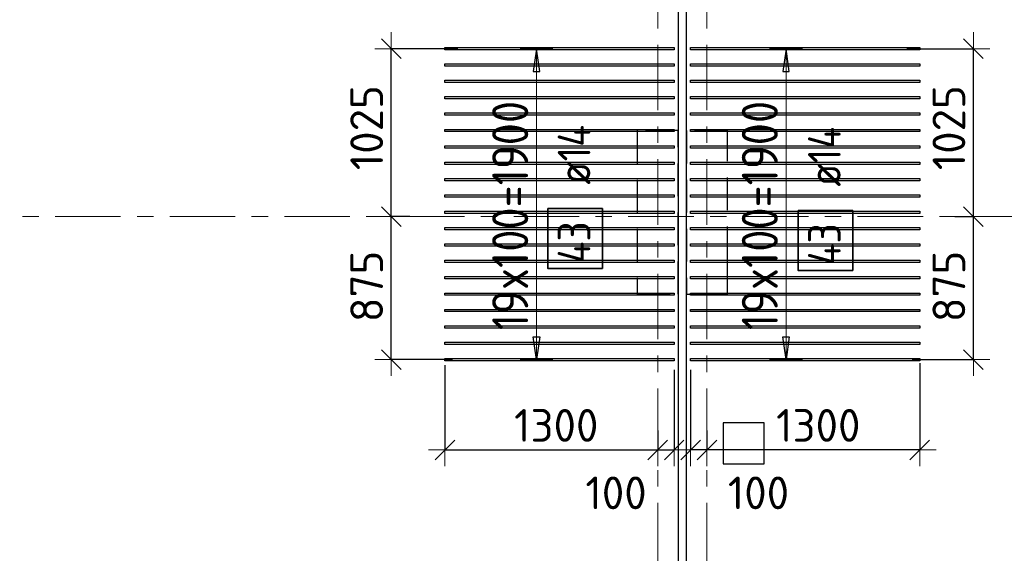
# Model space of a CAD drawing. Header units: metres. Extents: x -38 to 100, y -15 to 19.
# Tile 21 of 63: x 28.65 to 34.67, y 10.74 to 14. Entities that reach past the tile are written whole.
import ezdxf

# ---------------------------------------------------------------- set-up
doc = ezdxf.new("R2010")
doc.units = ezdxf.units.M
doc.header["$PDMODE"] = 65
for name, pattern in [('______11', [0.5, 0.4, -0.05, 0, -0.05]), ('______2', [0.27, 0.2, -0.07]), ('______5', [1.1, 0.8, -0.1, 0.1, -0.1])]:
    doc.linetypes.add(name, pattern=pattern)
for name, color, linetype, lineweight in [('XR$2$Осевая линия (1)', 7, '______5', 13), ('XR$3$Перекрытие (1)', 7, 'Continuous', 35), ('XR$3$Размерная линия (1)', 7, 'Continuous', 13), ('XR$5$Стена (1)', 7, 'Continuous', 35)]:
    doc.layers.add(name, color=color, linetype=linetype, lineweight=lineweight)
doc.layers.add('XR$3$Арм.стержн.Доп. Арм верхн.зоны Х', color=7, linetype='Continuous', lineweight=35, true_color=0x8c8cff)
doc.styles.add('ISOCPEUR', font='txt')
doc.dimstyles.new('DIMSTYLE_3', dxfattribs={"dimtxt": 0.2, "dimasz": 0.2, "dimexe": 0, "dimexo": 0, "dimgap": 0.1, "dimtad": 2, "dimdec": 0, "dimlfac": 1000, "dimrnd": 5, "dimzin": 12, "dimdsep": 46, "dimtxsty": 'ISOCPEUR', "dimblk1": 'ALL_ML_STRICH', "dimblk2": 'ALL_ML_STRICH', "dimsah": 1, "dimcen": 0, "dimclrd": 7, "dimclre": 256, "dimclrt": 7, "dimadec": 0, "dimazin": 0, "dimtfac": 1, "dimtdec": 0, "dimtix": 1, "dimtmove": 2, "dimatfit": 3, "dimfxl": 0, "dimtzin": 0, "dimlwd": 0, "dimlwe": -3, "dimarcsym": 0})
doc.dimstyles.new('DIMSTYLE_6', dxfattribs={"dimtxt": 0.2, "dimasz": 0.2, "dimexe": 0, "dimexo": 0, "dimgap": 0.1, "dimtad": 2, "dimdec": 0, "dimlfac": 1000, "dimrnd": 5, "dimzin": 12, "dimdsep": 46, "dimtxsty": 'ISOCPEUR', "dimblk1": 'ALL_ML_STRICH', "dimblk2": 'ALL_ML_STRICH', "dimsah": 1, "dimcen": 0, "dimclrd": 7, "dimclre": 256, "dimclrt": 7, "dimadec": 0, "dimazin": 0, "dimtfac": 1, "dimtdec": 0, "dimtix": 1, "dimtmove": 2, "dimatfit": 3, "dimfxl": 0, "dimtvp": 1.2, "dimtzin": 0, "dimlwd": 0, "dimlwe": -3, "dimarcsym": 0})
doc.dimstyles.new('DIMSTYLE_7', dxfattribs={"dimtxt": 0.2, "dimasz": 0.2, "dimexe": 0, "dimexo": 0, "dimgap": 0.1, "dimtad": 0, "dimdec": 0, "dimlfac": 1000, "dimrnd": 5, "dimzin": 12, "dimdsep": 46, "dimtxsty": 'ISOCPEUR', "dimblk1": 'ALL_ML_STRICH', "dimblk2": 'ALL_ML_STRICH', "dimsah": 1, "dimcen": 0, "dimclrd": 7, "dimclre": 256, "dimclrt": 7, "dimadec": 0, "dimazin": 0, "dimtfac": 1, "dimtdec": 0, "dimtix": 1, "dimtmove": 2, "dimatfit": 3, "dimfxl": 0, "dimtvp": 1.2, "dimtzin": 0, "dimlwd": 0, "dimlwe": -3, "dimarcsym": 0})

# ---------------------------------------------------------------- blocks, each defined once
blk = doc.blocks.new('ALL_ML_STRICH')
at = {"color": 0, "linetype": 'ByBlock', "lineweight": -2}
for p, q in [((0, -0.5), (0, 0.5)), ((-1, 0), (0.5, 0)), ((-0.3, -0.3), (0.3, 0.3))]:
    blk.add_line(p, q, dxfattribs=at)
blk = doc.blocks.new('*D150')
at = {"layer": 'DEFPOINTS', "color": 7, "linetype": 'Continuous', "lineweight": 13, "transparency": 33554687}
for p in [(31.0155, 12.8), (30.9224, 11.9259), (31.3165, 11.9259)]:
    blk.add_point(p, dxfattribs=at)
at = {"layer": 'XR$3$Размерная линия (1)', "color": 9, "linetype": 'Continuous', "lineweight": -2, "true_color": 0xc7c7c7, "transparency": 33554687}
for p, q in [((31.0355, 12.8), (30.9224, 12.8)), ((31.2965, 11.9259), (30.9224, 11.9259))]:
    blk.add_line(p, q, dxfattribs=at)
at = {"layer": 'XR$3$Размерная линия (1)', "color": 7, "linetype": 'Continuous', "lineweight": -2, "transparency": 33554687}
blk.add_line((30.9224, 11.9259), (30.9224, 12.8), dxfattribs=at)
at = {"layer": 'XR$3$Размерная линия (1)', "color": 7, "linetype": 'Continuous', "lineweight": 13, "transparency": 33554687, "xscale": 0.2, "yscale": 0.2, "zscale": 0.2}
for p, rotation in [((30.9224, 12.8), 90), ((30.9224, 11.9259), 270)]:
    blk.add_blockref('ALL_ML_STRICH', p, dxfattribs=dict(at, rotation=rotation))
at = {"layer": 'XR$3$Размерная линия (1)', "color": 7, "linetype": 'Continuous', "lineweight": 13, "transparency": 33554687, "insert": (30.7724, 12.373), "char_height": 0.2, "width": 0.6, "attachment_point": 5, "rotation": 90, "style": 'ISOCPEUR'}
blk.add_mtext('\\A1;{875}', dxfattribs=at)
blk = doc.blocks.new('*D151')
at = {"layer": 'DEFPOINTS', "color": 7, "linetype": 'Continuous', "lineweight": 13, "transparency": 33554687}
for p in [(31.3493, 13.8259), (30.9224, 12.8), (31.0155, 12.8)]:
    blk.add_point(p, dxfattribs=at)
at = {"layer": 'XR$3$Размерная линия (1)', "color": 9, "linetype": 'Continuous', "lineweight": -2, "true_color": 0xc7c7c7, "transparency": 33554687}
for p, q in [((31.3293, 13.8259), (30.9224, 13.8259)), ((31.0355, 12.8), (30.9224, 12.8))]:
    blk.add_line(p, q, dxfattribs=at)
at = {"layer": 'XR$3$Размерная линия (1)', "color": 7, "linetype": 'Continuous', "lineweight": -2, "transparency": 33554687}
blk.add_line((30.9224, 12.8), (30.9224, 13.8259), dxfattribs=at)
at = {"layer": 'XR$3$Размерная линия (1)', "color": 7, "linetype": 'Continuous', "lineweight": 13, "transparency": 33554687, "xscale": 0.2, "yscale": 0.2, "zscale": 0.2}
for p, rotation in [((30.9224, 13.8259), 90), ((30.9224, 12.8), 270)]:
    blk.add_blockref('ALL_ML_STRICH', p, dxfattribs=dict(at, rotation=rotation))
at = {"layer": 'XR$3$Размерная линия (1)', "color": 7, "linetype": 'Continuous', "lineweight": 13, "transparency": 33554687, "insert": (30.7724, 13.343), "char_height": 0.2, "width": 0.8, "attachment_point": 5, "rotation": 90, "style": 'ISOCPEUR'}
blk.add_mtext('\\A1;{1025}', dxfattribs=at)
blk = doc.blocks.new('*D166')
at = {"layer": 'DEFPOINTS', "color": 7, "linetype": 'Continuous', "lineweight": 13, "transparency": 33554687}
for p in [(34.3845, 12.8), (34.0835, 11.9259), (34.4776, 11.9259)]:
    blk.add_point(p, dxfattribs=at)
at = {"layer": 'XR$3$Размерная линия (1)', "color": 9, "linetype": 'Continuous', "lineweight": -2, "true_color": 0xc7c7c7, "transparency": 33554687}
for p, q in [((34.3645, 12.8), (34.4776, 12.8)), ((34.1035, 11.9259), (34.4776, 11.9259))]:
    blk.add_line(p, q, dxfattribs=at)
at = {"layer": 'XR$3$Размерная линия (1)', "color": 7, "linetype": 'Continuous', "lineweight": -2, "transparency": 33554687}
blk.add_line((34.4776, 11.9259), (34.4776, 12.8), dxfattribs=at)
at = {"layer": 'XR$3$Размерная линия (1)', "color": 7, "linetype": 'Continuous', "lineweight": 13, "transparency": 33554687, "xscale": 0.2, "yscale": 0.2, "zscale": 0.2}
for p, rotation in [((34.4776, 12.8), 90), ((34.4776, 11.9259), 270)]:
    blk.add_blockref('ALL_ML_STRICH', p, dxfattribs=dict(at, rotation=rotation))
at = {"layer": 'XR$3$Размерная линия (1)', "color": 7, "linetype": 'Continuous', "lineweight": 13, "transparency": 33554687, "insert": (34.3276, 12.373), "char_height": 0.2, "width": 0.6, "attachment_point": 5, "rotation": 90, "style": 'ISOCPEUR'}
blk.add_mtext('\\A1;{875}', dxfattribs=at)
blk = doc.blocks.new('*D167')
at = {"layer": 'DEFPOINTS', "color": 7, "linetype": 'Continuous', "lineweight": 13, "transparency": 33554687}
for p in [(34.0507, 13.8259), (34.3845, 12.8), (34.4776, 12.8)]:
    blk.add_point(p, dxfattribs=at)
at = {"layer": 'XR$3$Размерная линия (1)', "color": 9, "linetype": 'Continuous', "lineweight": -2, "true_color": 0xc7c7c7, "transparency": 33554687}
for p, q in [((34.0707, 13.8259), (34.4776, 13.8259)), ((34.3645, 12.8), (34.4776, 12.8))]:
    blk.add_line(p, q, dxfattribs=at)
at = {"layer": 'XR$3$Размерная линия (1)', "color": 7, "linetype": 'Continuous', "lineweight": -2, "transparency": 33554687}
blk.add_line((34.4776, 12.8), (34.4776, 13.8259), dxfattribs=at)
at = {"layer": 'XR$3$Размерная линия (1)', "color": 7, "linetype": 'Continuous', "lineweight": 13, "transparency": 33554687, "xscale": 0.2, "yscale": 0.2, "zscale": 0.2}
for p, rotation in [((34.4776, 13.8259), 90), ((34.4776, 12.8), 270)]:
    blk.add_blockref('ALL_ML_STRICH', p, dxfattribs=dict(at, rotation=rotation))
at = {"layer": 'XR$3$Размерная линия (1)', "color": 7, "linetype": 'Continuous', "lineweight": 13, "transparency": 33554687, "insert": (34.3276, 13.343), "char_height": 0.2, "width": 0.8, "attachment_point": 5, "rotation": 90, "style": 'ISOCPEUR'}
blk.add_mtext('\\A1;{1025}', dxfattribs=at)
blk = doc.blocks.new('*D240')
at = {"layer": 'DEFPOINTS', "color": 7, "linetype": 'Continuous', "lineweight": 13, "transparency": 33554687}
for p in [(31.25, 11.9111), (32.55, 11.5132), (31.25, 11.374)]:
    blk.add_point(p, dxfattribs=at)
at = {"layer": 'XR$3$Размерная линия (1)', "color": 9, "linetype": 'Continuous', "lineweight": -2, "true_color": 0xc7c7c7, "transparency": 33554687}
for p, q in [((31.25, 11.8911), (31.25, 11.374)), ((32.55, 11.4932), (32.55, 11.374))]:
    blk.add_line(p, q, dxfattribs=at)
at = {"layer": 'XR$3$Размерная линия (1)', "color": 7, "linetype": 'Continuous', "lineweight": -2, "transparency": 33554687}
blk.add_line((31.25, 11.374), (32.55, 11.374), dxfattribs=at)
at = {"layer": 'XR$3$Размерная линия (1)', "color": 7, "linetype": 'Continuous', "lineweight": 13, "transparency": 33554687, "xscale": 0.2, "yscale": 0.2, "zscale": 0.2, "rotation": 180}
blk.add_blockref('ALL_ML_STRICH', (31.25, 11.374), dxfattribs=at)
at = {"layer": 'XR$3$Размерная линия (1)', "color": 7, "linetype": 'Continuous', "lineweight": 13, "transparency": 33554687, "xscale": 0.2, "yscale": 0.2, "zscale": 0.2}
blk.add_blockref('ALL_ML_STRICH', (32.55, 11.374), dxfattribs=at)
at = {"layer": 'XR$3$Размерная линия (1)', "color": 7, "linetype": 'Continuous', "lineweight": 13, "transparency": 33554687, "insert": (31.93, 11.524), "char_height": 0.2, "width": 0.8, "attachment_point": 5, "style": 'ISOCPEUR'}
blk.add_mtext('\\A1;{1300}', dxfattribs=at)
blk = doc.blocks.new('*D241')
at = {"layer": 'DEFPOINTS', "color": 7, "linetype": 'Continuous', "lineweight": 13, "transparency": 33554687}
for p in [(32.65, 11.883), (32.55, 11.5132), (32.55, 11.374)]:
    blk.add_point(p, dxfattribs=at)
at = {"layer": 'XR$3$Размерная линия (1)', "color": 9, "linetype": 'Continuous', "lineweight": -2, "true_color": 0xc7c7c7, "transparency": 33554687}
for p, q in [((32.65, 11.863), (32.65, 11.374)), ((32.55, 11.4932), (32.55, 11.374))]:
    blk.add_line(p, q, dxfattribs=at)
at = {"layer": 'XR$3$Размерная линия (1)', "color": 7, "linetype": 'Continuous', "lineweight": -2, "transparency": 33554687}
blk.add_line((32.55, 11.374), (32.65, 11.374), dxfattribs=at)
at = {"layer": 'XR$3$Размерная линия (1)', "color": 7, "linetype": 'Continuous', "lineweight": 13, "transparency": 33554687, "xscale": 0.2, "yscale": 0.2, "zscale": 0.2, "rotation": 180}
blk.add_blockref('ALL_ML_STRICH', (32.55, 11.374), dxfattribs=at)
at = {"layer": 'XR$3$Размерная линия (1)', "color": 7, "linetype": 'Continuous', "lineweight": 13, "transparency": 33554687, "xscale": 0.2, "yscale": 0.2, "zscale": 0.2}
blk.add_blockref('ALL_ML_STRICH', (32.65, 11.374), dxfattribs=at)
at = {"layer": 'XR$3$Размерная линия (1)', "color": 7, "linetype": 'Continuous', "lineweight": 13, "transparency": 33554687, "insert": (32.2951, 11.1115), "char_height": 0.2, "width": 0.6, "attachment_point": 5, "style": 'ISOCPEUR'}
blk.add_mtext('\\A1;{100}', dxfattribs=at)
blk = doc.blocks.new('*D242')
at = {"layer": 'DEFPOINTS', "color": 7, "linetype": 'Continuous', "lineweight": 13, "transparency": 33554687}
for p in [(34.15, 11.9251), (32.85, 11.5132), (34.15, 11.374)]:
    blk.add_point(p, dxfattribs=at)
at = {"layer": 'XR$3$Размерная линия (1)', "color": 9, "linetype": 'Continuous', "lineweight": -2, "true_color": 0xc7c7c7, "transparency": 33554687}
for p, q in [((34.15, 11.9051), (34.15, 11.374)), ((32.85, 11.4932), (32.85, 11.374))]:
    blk.add_line(p, q, dxfattribs=at)
at = {"layer": 'XR$3$Размерная линия (1)', "color": 7, "linetype": 'Continuous', "lineweight": -2, "transparency": 33554687}
blk.add_line((34.15, 11.374), (32.85, 11.374), dxfattribs=at)
at = {"layer": 'XR$3$Размерная линия (1)', "color": 7, "linetype": 'Continuous', "lineweight": 13, "transparency": 33554687, "xscale": 0.2, "yscale": 0.2, "zscale": 0.2}
for p, rotation in [((32.85, 11.374), 180), ((34.15, 11.374), 360)]:
    blk.add_blockref('ALL_ML_STRICH', p, dxfattribs=dict(at, rotation=rotation))
at = {"layer": 'XR$3$Размерная линия (1)', "color": 7, "linetype": 'Continuous', "lineweight": 13, "transparency": 33554687, "insert": (33.53, 11.524), "char_height": 0.2, "width": 0.8, "attachment_point": 5, "style": 'ISOCPEUR'}
blk.add_mtext('\\A1;{1300}', dxfattribs=at)
blk = doc.blocks.new('*D243')
at = {"layer": 'DEFPOINTS', "color": 7, "linetype": 'Continuous', "lineweight": 13, "transparency": 33554687}
for p in [(32.75, 11.883), (32.85, 11.5132), (32.85, 11.374)]:
    blk.add_point(p, dxfattribs=at)
at = {"layer": 'XR$3$Размерная линия (1)', "color": 9, "linetype": 'Continuous', "lineweight": -2, "true_color": 0xc7c7c7, "transparency": 33554687}
for p, q in [((32.75, 11.863), (32.75, 11.374)), ((32.85, 11.4932), (32.85, 11.374))]:
    blk.add_line(p, q, dxfattribs=at)
at = {"layer": 'XR$3$Размерная линия (1)', "color": 7, "linetype": 'Continuous', "lineweight": -2, "transparency": 33554687}
blk.add_line((32.85, 11.374), (32.75, 11.374), dxfattribs=at)
at = {"layer": 'XR$3$Размерная линия (1)', "color": 7, "linetype": 'Continuous', "lineweight": 13, "transparency": 33554687, "xscale": 0.2, "yscale": 0.2, "zscale": 0.2}
for p, rotation in [((32.85, 11.374), 360), ((32.75, 11.374), 180)]:
    blk.add_blockref('ALL_ML_STRICH', p, dxfattribs=dict(at, rotation=rotation))
at = {"layer": 'XR$3$Размерная линия (1)', "color": 7, "linetype": 'Continuous', "lineweight": 13, "transparency": 33554687, "insert": (33.1649, 11.1115), "char_height": 0.2, "width": 0.6, "attachment_point": 5, "style": 'ISOCPEUR'}
blk.add_mtext('\\A1;{100}', dxfattribs=at)

msp = doc.modelspace()

# ---------------------------------------------------------------- linework, layer by layer
at = {"layer": 'XR$2$Осевая линия (1)', "color": 253, "linetype": '______11', "lineweight": 13, "true_color": 0xa0a0a0, "transparency": 33554687}
for p, q in [((32.55, -2.65), (32.55, 18.35)), ((32.85, -2.65), (32.85, 18.35)), ((-2.63, 12.8), (62.6, 12.8))]:
    msp.add_line(p, q, dxfattribs=at)
at = {"layer": 'XR$3$Арм.стержн.Доп. Арм верхн.зоны Х', "color": 253, "linetype": 'Continuous', "lineweight": -3, "true_color": 0xa0a0a0, "transparency": 33554687}
for p, q in [((31.8088, 13.8259), (31.7088, 13.8259)), ((31.8088, 13.8259), (31.9088, 13.8259)), ((33.333, 13.8259), (33.233, 13.8259)), ((33.333, 13.8259), (33.433, 13.8259)), ((31.8088, 11.9259), (31.7088, 11.9259)), ((31.8088, 11.9259), (31.9088, 11.9259)), ((33.333, 11.9259), (33.233, 11.9259)), ((33.333, 11.9259), (33.433, 11.9259))]:
    msp.add_line(p, q, dxfattribs=at)
at = {"layer": 'XR$3$Арм.стержн.Доп. Арм верхн.зоны Х', "color": 7, "linetype": 'Continuous', "lineweight": 25, "transparency": 33554687}
for p, q in [((31.8088, 13.8259), (31.7888, 13.6859)), ((31.8288, 13.6859), (31.8088, 13.8259)), ((33.333, 13.8259), (33.313, 13.6859)), ((33.353, 13.6859), (33.333, 13.8259)), ((31.7888, 13.6859), (31.8288, 13.6859)), ((33.313, 13.6859), (33.353, 13.6859)), ((31.8088, 11.9259), (31.7888, 12.0659)), ((31.7888, 12.0659), (31.8288, 12.0659)), ((31.8288, 12.0659), (31.8088, 11.9259)), ((33.333, 11.9259), (33.313, 12.0659)), ((33.313, 12.0659), (33.353, 12.0659)), ((33.353, 12.0659), (33.333, 11.9259))]:
    msp.add_line(p, q, dxfattribs=at)
at = {"layer": 'XR$3$Арм.стержн.Доп. Арм верхн.зоны Х', "color": 7, "linetype": 'Continuous', "lineweight": 13, "transparency": 33554687}
for p, q in [((31.8088, 13.8259), (31.8088, 13.8259)), ((31.8088, 11.9259), (31.8088, 13.8259)), ((33.333, 13.8259), (33.333, 13.8259)), ((33.333, 11.9259), (33.333, 13.8259)), ((31.8088, 11.9259), (31.8088, 11.9259)), ((33.333, 11.9259), (33.333, 11.9259))]:
    msp.add_line(p, q, dxfattribs=at)
at = {"layer": 'XR$3$Арм.стержн.Доп. Арм верхн.зоны Х', "color": 7, "linetype": 'Continuous', "lineweight": 25, "transparency": 33554687}
for points in [[(32.65, 13.8189), (31.25, 13.8189), (31.25, 13.8329), (32.65, 13.8329), (32.65, 13.8189)], [(32.75, 13.8329), (34.15, 13.8329), (34.15, 13.8189), (32.75, 13.8189), (32.75, 13.8329)], [(32.65, 13.7189), (31.25, 13.7189), (31.25, 13.7329), (32.65, 13.7329), (32.65, 13.7189)], [(32.75, 13.7329), (34.15, 13.7329), (34.15, 13.7189), (32.75, 13.7189), (32.75, 13.7329)], [(32.65, 13.6189), (31.25, 13.6189), (31.25, 13.6329), (32.65, 13.6329), (32.65, 13.6189)], [(32.75, 13.6329), (34.15, 13.6329), (34.15, 13.6189), (32.75, 13.6189), (32.75, 13.6329)], [(32.65, 13.5189), (31.25, 13.5189), (31.25, 13.5329), (32.65, 13.5329), (32.65, 13.5189)], [(32.75, 13.5329), (34.15, 13.5329), (34.15, 13.5189), (32.75, 13.5189), (32.75, 13.5329)], [(32.65, 13.4189), (31.25, 13.4189), (31.25, 13.4329), (32.65, 13.4329), (32.65, 13.4189)], [(32.75, 13.4329), (34.15, 13.4329), (34.15, 13.4189), (32.75, 13.4189), (32.75, 13.4329)], [(32.65, 13.3189), (31.25, 13.3189), (31.25, 13.3329), (32.65, 13.3329), (32.65, 13.3189)], [(32.75, 13.3329), (34.15, 13.3329), (34.15, 13.3189), (32.75, 13.3189), (32.75, 13.3329)], [(32.65, 13.2189), (31.25, 13.2189), (31.25, 13.2329), (32.65, 13.2329), (32.65, 13.2189)], [(32.75, 13.2329), (34.15, 13.2329), (34.15, 13.2189), (32.75, 13.2189), (32.75, 13.2329)], [(32.65, 13.1189), (31.25, 13.1189), (31.25, 13.1329), (32.65, 13.1329), (32.65, 13.1189)], [(32.75, 13.1329), (34.15, 13.1329), (34.15, 13.1189), (32.75, 13.1189), (32.75, 13.1329)], [(32.65, 13.0189), (31.25, 13.0189), (31.25, 13.0329), (32.65, 13.0329), (32.65, 13.0189)], [(32.75, 13.0329), (34.15, 13.0329), (34.15, 13.0189), (32.75, 13.0189), (32.75, 13.0329)], [(32.65, 12.9189), (31.25, 12.9189), (31.25, 12.9329), (32.65, 12.9329), (32.65, 12.9189)], [(32.75, 12.9329), (34.15, 12.9329), (34.15, 12.9189), (32.75, 12.9189), (32.75, 12.9329)], [(32.65, 12.8189), (31.25, 12.8189), (31.25, 12.8329), (32.65, 12.8329), (32.65, 12.8189)], [(32.75, 12.8329), (34.15, 12.8329), (34.15, 12.8189), (32.75, 12.8189), (32.75, 12.8329)], [(32.65, 12.7189), (31.25, 12.7189), (31.25, 12.7329), (32.65, 12.7329), (32.65, 12.7189)], [(32.75, 12.7329), (34.15, 12.7329), (34.15, 12.7189), (32.75, 12.7189), (32.75, 12.7329)], [(32.65, 12.6189), (31.25, 12.6189), (31.25, 12.6329), (32.65, 12.6329), (32.65, 12.6189)], [(32.75, 12.6329), (34.15, 12.6329), (34.15, 12.6189), (32.75, 12.6189), (32.75, 12.6329)], [(32.65, 12.5189), (31.25, 12.5189), (31.25, 12.5329), (32.65, 12.5329), (32.65, 12.5189)], [(32.75, 12.5329), (34.15, 12.5329), (34.15, 12.5189), (32.75, 12.5189), (32.75, 12.5329)], [(32.65, 12.4189), (31.25, 12.4189), (31.25, 12.4329), (32.65, 12.4329), (32.65, 12.4189)], [(32.75, 12.4329), (34.15, 12.4329), (34.15, 12.4189), (32.75, 12.4189), (32.75, 12.4329)], [(32.65, 12.3189), (31.25, 12.3189), (31.25, 12.3329), (32.65, 12.3329), (32.65, 12.3189)], [(32.75, 12.3329), (34.15, 12.3329), (34.15, 12.3189), (32.75, 12.3189), (32.75, 12.3329)], [(32.65, 12.2189), (31.25, 12.2189), (31.25, 12.2329), (32.65, 12.2329), (32.65, 12.2189)], [(32.75, 12.2329), (34.15, 12.2329), (34.15, 12.2189), (32.75, 12.2189), (32.75, 12.2329)], [(32.65, 12.1189), (31.25, 12.1189), (31.25, 12.1329), (32.65, 12.1329), (32.65, 12.1189)], [(32.75, 12.1329), (34.15, 12.1329), (34.15, 12.1189), (32.75, 12.1189), (32.75, 12.1329)], [(32.65, 12.0189), (31.25, 12.0189), (31.25, 12.0329), (32.65, 12.0329), (32.65, 12.0189)], [(32.75, 12.0329), (34.15, 12.0329), (34.15, 12.0189), (32.75, 12.0189), (32.75, 12.0329)], [(32.65, 11.9189), (31.25, 11.9189), (31.25, 11.9329), (32.65, 11.9329), (32.65, 11.9189)], [(32.75, 11.9329), (34.15, 11.9329), (34.15, 11.9189), (32.75, 11.9189), (32.75, 11.9329)]]:
    msp.add_lwpolyline(points, dxfattribs=at)
at = {"layer": 'XR$3$Арм.стержн.Доп. Арм верхн.зоны Х', "color": 7, "linetype": 'Continuous', "lineweight": 35, "transparency": 33554687}
for points in [[(32.2121, 12.4817), (32.2121, 12.8484), (31.8788, 12.8484), (31.8788, 12.4817), (32.2121, 12.4817)], [(33.7406, 12.4697), (33.7406, 12.8364), (33.4072, 12.8364), (33.4072, 12.4697), (33.7406, 12.4697)]]:
    msp.add_lwpolyline(points, dxfattribs=at)
at = {"layer": 'XR$3$Перекрытие (1)', "color": 7, "linetype": 'Continuous', "lineweight": 25, "transparency": 33554687}
for p, q in [((32.675, 16.65), (32.675, -0.25)), ((32.725, -0.25), (32.725, 16.65)), ((32.95, 11.54), (32.95, 11.29)), ((33.2, 11.54), (32.95, 11.54)), ((33.2, 11.29), (33.2, 11.54)), ((32.95, 11.29), (33.2, 11.29))]:
    msp.add_line(p, q, dxfattribs=at)
at = {"layer": 'XR$5$Стена (1)', "color": 253, "linetype": '______2', "lineweight": -3, "true_color": 0xa0a0a0, "transparency": 33554687}
for p, q in [((32.425, 13.325), (32.425, 12.325)), ((32.675, 13.325), (32.425, 13.325)), ((32.675, 12.325), (32.675, 13.325)), ((32.975, 13.325), (32.725, 13.325)), ((32.725, 13.325), (32.725, 12.325)), ((32.975, 13.325), (32.895, 13.325)), ((32.975, 12.5395), (32.975, 13.325)), ((32.975, 12.4195), (32.975, 12.5395)), ((32.975, 12.325), (32.975, 12.4195)), ((32.425, 12.325), (32.675, 12.325)), ((32.725, 12.325), (32.895, 12.325)), ((32.895, 12.325), (32.975, 12.325))]:
    msp.add_line(p, q, dxfattribs=at)

# ---------------------------------------------------------------- texts
at = {"layer": 'XR$3$Арм.стержн.Доп. Арм верхн.зоны Х', "color": 7, "linetype": 'Continuous', "lineweight": 13, "transparency": 33554687, "char_height": 0.22, "width": 1.659819, "attachment_point": 7, "rotation": 90, "style": 'ISOCPEUR'}
for insert in [(31.7588, 12.1059), (33.283, 12.1059)]:
    msp.add_mtext('\\W0.90;19x100=1900', dxfattribs=dict(at, insert=insert))
at = {"layer": 'XR$3$Арм.стержн.Доп. Арм верхн.зоны Х', "color": 7, "linetype": 'Continuous', "lineweight": 25, "transparency": 33554687, "char_height": 0.2, "attachment_point": 7, "rotation": 90, "style": 'ISOCPEUR'}
for s, insert, width in [('\\W0.89; ø14 ', (32.1388, 12.8817), 0.769432), ('\\W0.89; ø14 ', (33.6672, 12.8697), 0.769432), ('\\W0.88;43', (32.1388, 12.515), 0.387995), ('\\W0.88;43', (33.6672, 12.5031), 0.387995)]:
    msp.add_mtext(s, dxfattribs=dict(at, insert=insert, width=width))

# ---------------------------------------------------------------- dimensions: what is measured, and where the dimension line sits
at = {"layer": 'XR$3$Размерная линия (1)', "color": 7, "linetype": 'Continuous', "lineweight": 13, "transparency": 33554687}
for base, p1, p2, angle, dimstyle, picture, middle in [((30.9224, 13.8259), (31.0355, 12.8), (31.3293, 13.8259), 90, 'DIMSTYLE_3', '*D151', (30.7724, 13.343)), ((34.4776, 13.8259), (34.3645, 12.8), (34.0707, 13.8259), 90, 'DIMSTYLE_3', '*D167', (34.3276, 13.343)), ((30.9224, 12.8), (31.2965, 11.9259), (31.0355, 12.8), 90, 'DIMSTYLE_3', '*D150', (30.7724, 12.373)), ((34.4776, 12.8), (34.1035, 11.9259), (34.3645, 12.8), 90, 'DIMSTYLE_3', '*D166', (34.3276, 12.373)), ((32.85, 11.374), (34.15, 11.9051), (32.85, 11.4932), 180, 'DIMSTYLE_3', '*D242', (33.53, 11.524)), ((32.75, 11.374), (32.85, 11.4932), (32.75, 11.863), 180, 'DIMSTYLE_6', '*D243', (33.1649, 11.1115))]:
    dim = msp.add_linear_dim(base=base, p1=p1, p2=p2, angle=angle, dimstyle=dimstyle, override={"dimpost": '<>', "dimclrd": 7, "dimclre": 9, "dimclrt": 7, "dimlwd": 0, "dimlwe": 65533}, dxfattribs=at)
    dim.commit()
    dim.dimension.update_dxf_attribs({"geometry": picture, "text_midpoint": middle, "dimtype": 160})
for base, p1, p2, dimstyle, picture, middle in [((32.55, 11.374), (31.25, 11.8911), (32.55, 11.4932), 'DIMSTYLE_3', '*D240', (31.93, 11.524)), ((32.65, 11.374), (32.55, 11.4932), (32.65, 11.863), 'DIMSTYLE_7', '*D241', (32.2951, 11.1115))]:
    dim = msp.add_linear_dim(base=base, p1=p1, p2=p2, dimstyle=dimstyle, override={"dimpost": '<>', "dimclrd": 7, "dimclre": 9, "dimclrt": 7, "dimlwd": 0, "dimlwe": 65533}, dxfattribs=at)
    dim.commit()
    dim.dimension.update_dxf_attribs({"geometry": picture, "text_midpoint": middle, "dimtype": 160})

doc.saveas('drawing.dxf')
